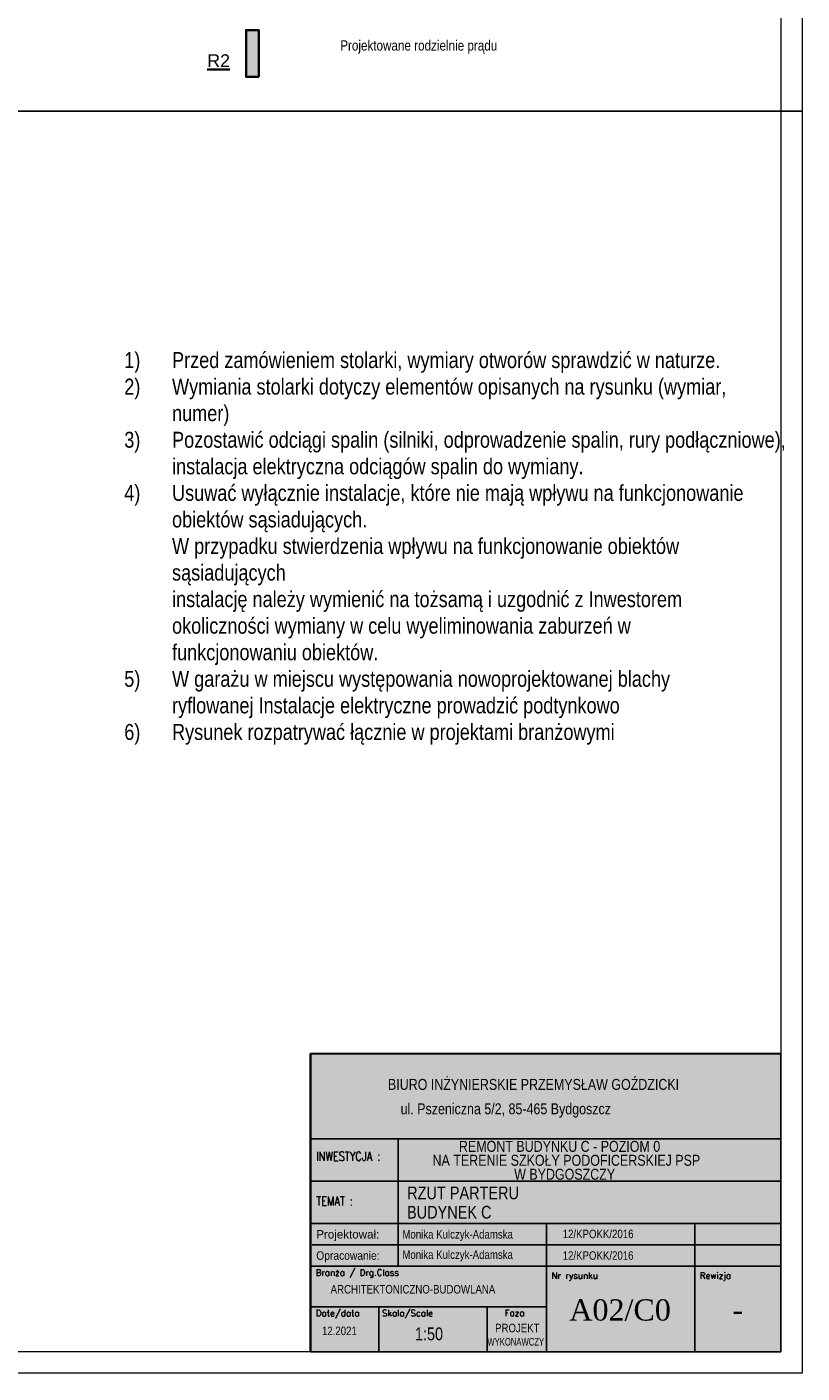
# Model space of a CAD drawing. Header units: millimetres. Extents: x 4946 to 18537, y -10559 to 785.
# Tile 59 of 74: x 8234 to 9146, y -2185 to -601. Entities that reach past the tile are written whole.
import ezdxf
from ezdxf.enums import TextEntityAlignment as Align

# ---------------------------------------------------------------- set-up
doc = ezdxf.new("R2010")
doc.units = ezdxf.units.MM
for name, color, linetype, lineweight in [('_e_rozdzielnie', 16, 'Continuous', 35), ('BA_txs', 2, 'Continuous', 18), ('M_Ramki do druku', 7, 'Continuous', 18), ('M_Ramki rysunków', 2, 'Continuous', 18), ('mm_wentylacja_bloki', 7, 'Continuous', 18), ('PG_WIDOKOWE_CIENKIE', 1, 'Continuous', 18), ('Przekrojowa', 60, 'Continuous', 18), ('TABC', 1, 'Continuous', 18), ('TABELKA', 7, 'Continuous', 18)]:
    doc.layers.add(name, color=color, linetype=linetype, lineweight=lineweight)
doc.styles.add('BIKTS', font='bikromsw.shx', dxfattribs={"width": 0.85})
doc.styles.add('ROMANC', font='times.ttf', dxfattribs={"height": 20})
doc.styles.add('ROMANS', font='bikromsw.shx', dxfattribs={"width": 0.8})
doc.styles.add('SIMPLEX', font='SIMPLEX')
doc.styles.get("Standard").update_dxf_attribs({"font": 'arial.ttf'})

# ---------------------------------------------------------------- blocks, each defined once
blk = doc.blocks.new('A$C38c5ed0e')
at = {"true_color": 0xffffff}
h = blk.add_hatch(color=7, dxfattribs=at)
h.dxf.hatch_style = 1
h.paths.add_polyline_path([(1107.2, 702), (0, 702), (0, 0), (1107.2, 0)])
at = {"layer": 'Przekrojowa', "color": 18, "lineweight": 30, "true_color": 0x000000}
for p, q in [((0, 0), (0, 702)), ((0, 702), (1107.2, 702))]:
    blk.add_line(p, q, dxfattribs=at)
blk = doc.blocks.new('TAB-SP')
at = {"color": 18, "true_color": 0x000000}
for p, q in [((-5536, 0), (-5536, 3510)), ((-5536, 3510), (0, 3510)), ((0, 3510), (0, 0)), ((-4506, 2008), (-4506, 2508)), ((-5536, 2008), (0, 2008)), ((-4506, 1014), (-4506, 2025)), ((-2760, 1508), (-2760, 531)), ((-1014, 1508), (-1014, 1008)), ((-5520, 1258), (0, 1258)), ((0, 1008), (-5536, 1008)), ((-4506, 1008), (-4506, 1014)), ((-1014, 0), (-1014, 1008)), ((-5536, 0), (0, 0))]:
    blk.add_line(p, q, dxfattribs=at)
at = {"color": 18, "linetype": 'Continuous', "true_color": 0x000000}
for p, q in [((0, 2508), (-5536, 2508)), ((0, 1508), (-5536, 1508)), ((-2760, 531), (-5536, 531)), ((-4733, 0), (-4733, 531)), ((-3457, 0), (-3457, 531)), ((-2760, 531), (-2760, 0))]:
    blk.add_line(p, q, dxfattribs=at)
at = {"color": 18, "true_color": 0x000000, "style": 'ROMANS'}
for s, width, p, p2 in [('Projektował: ', 0.750949, (-5470, 1333), (-4691, 1333)), ('Opracowanie: ', 0.711769, (-5470, 1083), (-4691, 1083))]:
    blk.add_text(s, height=100, dxfattribs=dict(at, width=width)).set_placement(p, p2, align=Align.FIT)
at = {"color": 18, "true_color": 0x000000, "style": 'BIKTS', "width": 0.85}
for tag, p, height in [('TEMAT1', (-4383, 1811), 150), ('TEMAT2', (-4383, 1591), 150), ('PROJEKTOWAł1', (-4383, 1336), 100), ('UPR.NR1', (-2569, 1341), 100), ('PROJEKTOWAŁ2', (-4383, 1086), 100), ('UPR.NR2', (-2569, 1091), 100), ('BRANżA', (-4783, 686), 100), ('FAZA', (-3199, 242), 100), ('DATA', (-5403, 196), 100), ('SKALA', (-4363, 136), 150), ('UPR.NR4', (-3378, 73), 100)]:
    blk.add_attdef(tag, p, '', height=height, dxfattribs=at)
at = {"color": 18, "true_color": 0x000000, "style": 'ROMANC'}
for tag, p in [('NR', (-2075, 368)), ('REWIZJA', (-508, 368))]:
    blk.add_attdef(tag, text='', height=250, dxfattribs=at).set_placement(p, align=Align.CENTER)
at = {"layer": 'TABC', "color": 18, "linetype": 'Continuous', "true_color": 0x000000, "style": 'SIMPLEX'}
for s, p in [('Branża / Drg.Class', (-5478, 896)), ('Nr rysunku', (-2700, 859)), ('Rewizja', (-954, 859)), ('Date/data', (-5475, 418)), ('Skala/Scale', (-4696, 418)), ('Faza', (-3252, 421))]:
    blk.add_text(s, height=74.6, dxfattribs=at).set_placement(p)
at = {"layer": 'TABELKA', "color": 18, "true_color": 0x000000}
for s, height, style, width, p in [('BIURO INŻYNIERSKIE PRZEMYSŁAW GOŹDZICKI', 128.93, 'BIKTS', 0.85, (-4626, 3082)), ('ul. Pszeniczna 5/2, 85-465 Bydgoszcz', 128.93, 'BIKTS', 0.85, (-4477, 2795)), ('REMONT BUDYNKU C - POZIOM 0', 128.93, 'BIKTS', 0.85, (-3790, 2353)), ('INWESTYCJA :', 105.6, 'SIMPLEX', 0.8, (-5470, 2248)), ('NA TERENIE SZKOŁY PODOFICERSKIEJ PSP ', 128.93, 'BIKTS', 0.85, (-4101, 2189)), ('TEMAT :', 105.6, 'SIMPLEX', 0.8, (-5470, 1721))]:
    blk.add_text(s, height=height, dxfattribs=dict(at, style=style, width=width)).set_placement(p)
at = {"layer": 'TABELKA', "color": 18, "true_color": 0x000000, "insert": (-3140, 2154), "char_height": 128.93, "width": 1530.26, "attachment_point": 1, "style": 'BIKTS'}
blk.add_mtext('W BYDGOSZCZY', dxfattribs=at)
blk = doc.blocks.new('Znacznik_narozny')
at = {"layer": 'M_Ramki do druku', "lineweight": -2}
blk.add_lwpolyline([(0, -20), (0, 0), (20, 0)], dxfattribs=at)
blk = doc.blocks.new('*U352')
at = {"layer": 'M_Ramki rysunków'}
blk.add_lwpolyline([(30, 5), (30, 589), (835, 589), (835, 5)], close=True, dxfattribs=at)
at = {"layer": 'M_Ramki do druku', "lineweight": -2, "rotation": 180}
blk.add_blockref('Znacznik_narozny', (840, 0), dxfattribs=at)

msp = doc.modelspace()

# ---------------------------------------------------------------- hatches: boundary and pattern name
at = {"layer": '_e_rozdzielnie', "linetype": 'ByBlock', "transparency": 33554559}
h = msp.add_hatch(color=256, dxfattribs=at)
h.dxf.hatch_style = 1
h.paths.add_polyline_path([(8506.53, -659.64), (8506.53, -604.64), (8491.53, -604.64), (8491.53, -659.64)])

# ---------------------------------------------------------------- linework, layer by layer
at = {"layer": '_e_rozdzielnie', "linetype": 'ByBlock'}
msp.add_lwpolyline([(8506.53, -659.64), (8506.53, -604.64), (8491.53, -604.64), (8491.53, -659.64)], close=True, dxfattribs=at)
at = {"layer": 'Defpoints', "color": 6, "lineweight": 18}
for points in [[(7046.25, 785.16), (9146.25, 785.16), (9146.25, -699.84), (7046.25, -699.84)], [(7046.25, -699.84), (9146.25, -699.84), (9146.25, -2184.84), (7046.25, -2184.84)]]:
    msp.add_lwpolyline(points, close=True, dxfattribs=at)

# ---------------------------------------------------------------- block references
at = {"color": 18, "true_color": 0x000000}
ref = msp.add_blockref('TAB-SP', (9121.25, -2159.84), dxfattribs=dict(at, xscale=0.09999999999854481, yscale=0.09999999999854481, zscale=0.09999999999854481))
ref.add_attrib('TEMAT1', 'RZUT PARTERU', (8681.28, -1980.36), dxfattribs={"color": 250, "height": 15, "style": 'BIKTS', "width": 0.85})
ref.add_attrib('TEMAT2', 'BUDYNEK C', (8681.09, -2003.06), dxfattribs={"color": 250, "height": 15, "style": 'BIKTS', "width": 0.85})
ref.add_attrib('PROJEKTOWAł1', 'Monika Kulczyk-Adamska', (8675.64, -2050.5), dxfattribs={"color": 250, "height": 10, "style": 'BIKTS', "width": 0.85})
ref.add_attrib('UPR.NR1', '12/KPOKK/2016', (8864.38, -2051.51), dxfattribs={"color": 250, "height": 10, "style": 'BIKTS', "width": 0.85})
ref.add_attrib('PROJEKTOWAł2', 'Monika Kulczyk-Adamska', (8675.64, -2026.57), dxfattribs={"color": 250, "height": 10, "style": 'BIKTS', "width": 0.85})
ref.add_attrib('UPR.NR2', '12/KPOKK/2016', (8864.38, -2026.1), dxfattribs={"color": 250, "height": 10, "style": 'BIKTS', "width": 0.85})
ref.add_attrib('UPR.NR4', 'WYKONAWCZY', (8775.75, -2152.5), dxfattribs={"color": 250, "height": 9, "style": 'BIKTS', "width": 0.75})
ref.add_attrib('BRANżA', 'ARCHITEKTONICZNO-BUDOWLANA', (8591.14, -2091.21), dxfattribs={"color": 250, "height": 10, "style": 'BIKTS', "width": 0.85})
ref.add_attrib('DATA', '12.2021', (8580.93, -2140.21), dxfattribs={"color": 250, "height": 10, "style": 'BIKTS', "width": 0.85})
ref.add_attrib('SKALA', '1:50', (8690.34, -2146.21), dxfattribs={"color": 250, "height": 15, "style": 'BIKTS', "width": 0.85})
ref.add_attrib('FAZA', 'PROJEKT ', (8784.73, -2136.81), dxfattribs={"color": 250, "height": 10, "style": 'BIKTS', "width": 0.85})
ref.add_attrib('NR', 'A02/C0', dxfattribs={"color": 250, "height": 25, "style": 'ROMANC'}).set_placement((8931.95, -2123.07), align=Align.CENTER)
ref.add_attrib('REWIZJA', '-', dxfattribs={"color": 250, "height": 25, "style": 'ROMANC'}).set_placement((9070.4, -2123.07), align=Align.CENTER)
at = {"layer": 'M_Ramki do druku', "xscale": 5, "yscale": 5, "zscale": 5}
msp.add_blockref('*U352', (4946.25, -2184.84), dxfattribs=at)
at = {"layer": 'PG_WIDOKOWE_CIENKIE', "color": 6, "lineweight": 30, "xscale": 0.5, "yscale": 0.5, "zscale": 0.5}
msp.add_blockref('A$C38c5ed0e', (8567.64, -2159.84), dxfattribs=at)

# ---------------------------------------------------------------- texts
at = {"layer": '_e_rozdzielnie', "linetype": 'ByBlock'}
msp.add_text('%%UR2', height=15, dxfattribs=at).set_placement((8445.88, -648.1))
at = {"layer": 'BA_txs', "color": 7, "insert": (8329.43, -983.52), "char_height": 18.75, "width": 754.691, "attachment_point": 1, "style": 'BIKTS'}
msp.add_mtext('\\pxi-3,l4,t4;1)^IPrzed zamówieniem stolarki, wymiary otworów sprawdzić w naturze.\\P2)^IWymiania stolarki dotyczy elementów opisanych na rysunku (wymiar, numer)\\P3)^IPozostawić odciągi spalin (silniki, odprowadzenie spalin, rury podłączniowe), \\P^Iinstalacja elektryczna odciągów spalin do wymiany.\\P4)^IUsuwać wyłącznie instalacje, które nie mają wpływu na funkcjonowanie obiektów sąsiadujących.\\P^IW przypadku stwierdzenia wpływu na funkcjonowanie obiektów sąsiadujących\\P^Iinstalację należy wymienić na tożsamą i uzgodnić z Inwestorem\\P^Iokoliczności wymiany w celu wyeliminowania zaburzeń w funkcjonowaniu obiektów. \\P5)^IW garażu w miejscu występowania nowoprojektowanej blachy ryflowanej Instalacje elektryczne prowadzić podtynkowo\\P6)^IRysunek rozpatrywać łącznie w projektami branżowymi', dxfattribs=at)
at = {"layer": 'mm_wentylacja_bloki', "insert": (8809.36, -616.71), "char_height": 12, "width": 413.8364, "attachment_point": 2}
msp.add_mtext('\\pxql;{\\fArial Narrow|b0|i0|c238|p34;Projektowane rodzielnie prądu}', dxfattribs=at)

doc.saveas('drawing.dxf')
